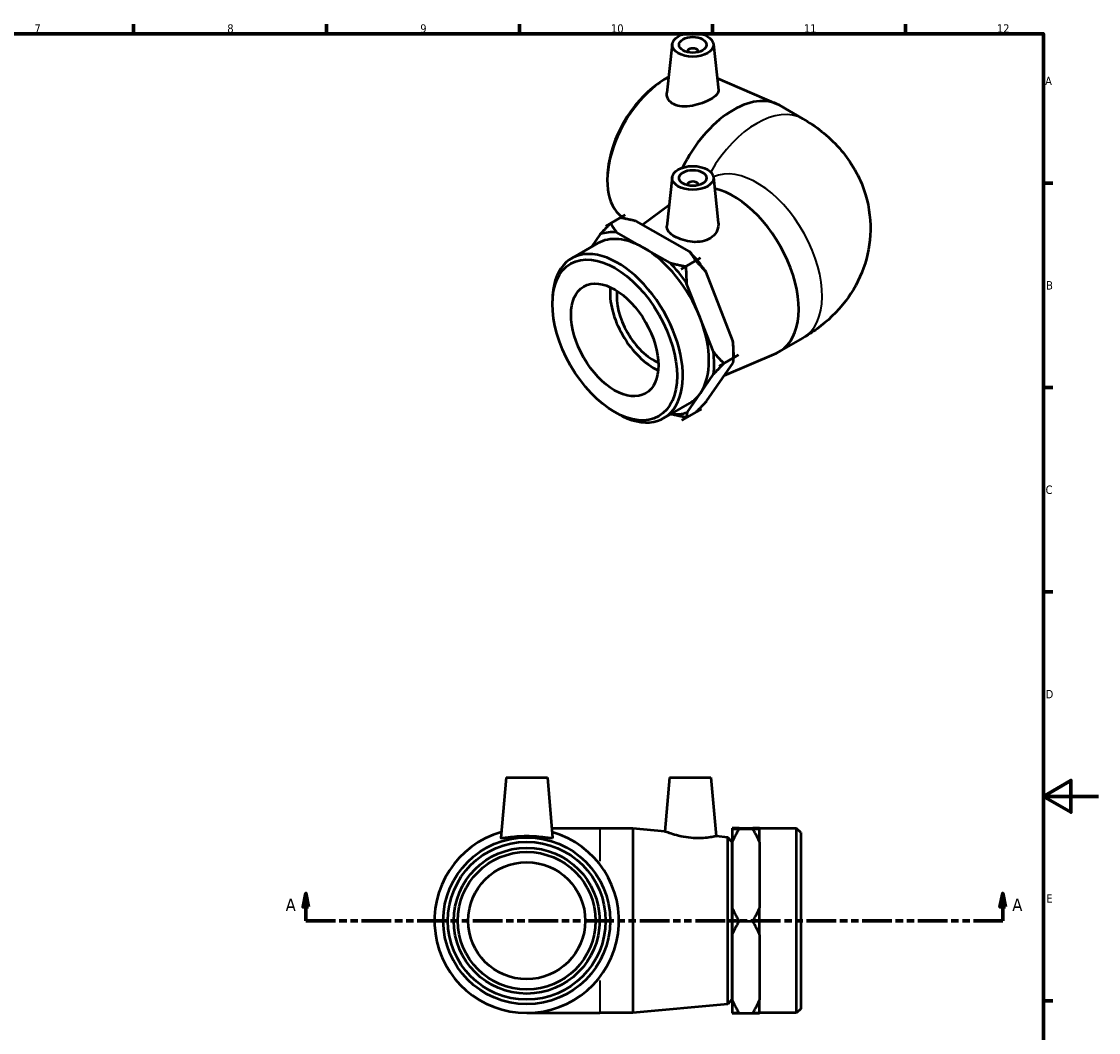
# Model space of a CAD drawing. Header units: millimetres. Extents: x -2 to 901, y -121 to 613.
# Tile 4 of 4: x 450 to 841, y 211 to 578. Entities that reach past the tile are written whole.
import ezdxf

# ---------------------------------------------------------------- set-up
doc = ezdxf.new("R2010")
doc.units = ezdxf.units.MM
doc.linetypes.add('DOUBLE_DASH_CHAIN', pattern=[1.2403, 0.6614, -0.0827, 0.1654, -0.0827, 0.1654, -0.0827])
for name, color, linetype, lineweight in [('Border (ANSI)', 7, 'Continuous', 70), ('Section Line (ANSI)', 7, 'DOUBLE_DASH_CHAIN', 70), ('Visible (ANSI)', 7, 'Continuous', 50), ('Visible Narrow (ANSI)', 7, 'Continuous', 35)]:
    doc.layers.add(name, color=color, linetype=linetype, lineweight=lineweight)
doc.styles.add('Label Text (ANSI)', font='tahoma.ttf')
doc.styles.add('Note Text (ANSI)', font='tahoma.ttf')

# ---------------------------------------------------------------- blocks, each defined once
blk = doc.blocks.new('Borders Default Border')
at = {"layer": 'Border (ANSI)'}
for p, q in [((490.58, 574), (490.58, 577.45)), ((560.67, 574), (560.67, 577.45)), ((630.75, 574), (630.75, 577.45)), ((700.83, 574), (700.83, 577.45)), ((770.92, 574), (770.92, 577.45)), ((821, 519.75), (824.45, 519.75)), ((821, 445.5), (824.45, 445.5)), ((821, 371.25), (824.45, 371.25)), ((821, 222.75), (824.45, 222.75))]:
    blk.add_line(p, q, dxfattribs=at)
at = {"layer": 'Border (ANSI)', "flags": 128}
for points in [[(20, 20), (20, 574), (821, 574), (821, 20), (20, 20)], [(841, 297), (821, 297), (831, 302.77), (831, 291.23), (821, 297)]]:
    blk.add_lwpolyline(points, dxfattribs=at)
at = {"layer": 'Border (ANSI)', "color": 230, "true_color": 0xff0080, "attachment_point": 7, "style": 'Note Text (ANSI)'}
for s, insert, char_height in [('7', (454.6, 574.4), 3.05), ('8', (524.63, 574.33), 3.05), ('9', (594.7, 574.34), 3.05), ('10', (663.96, 574.34), 3.048), ('11', (734.04, 574.4), 3.048), ('12', (804.13, 574.4), 3.048), ('A', (821.63, 555.35), 3.05), ('B', (821.99, 481.1), 3.05), ('C', (821.8, 406.8), 3.05), ('D', (821.81, 332.6), 3.05), ('E', (822.05, 258.35), 3.05)]:
    blk.add_mtext(s, dxfattribs=dict(at, insert=insert, char_height=char_height))
blk = doc.blocks.new('2dTransSection0')
at = {"layer": 'Section Line (ANSI)', "linetype": 'Continuous'}
for p, q in [((553.18, 261.83), (552.18, 256.83)), ((553.18, 256.83), (553.18, 261.83)), ((554.18, 256.83), (553.18, 261.83)), ((806.22, 261.83), (805.22, 256.83)), ((806.22, 256.83), (806.22, 261.83)), ((807.22, 256.83), (806.22, 261.83)), ((552.18, 256.83), (554.18, 256.83)), ((553.18, 251.83), (553.18, 256.83)), ((805.22, 256.83), (807.22, 256.83)), ((806.22, 251.83), (806.22, 256.83)), ((553.18, 251.83), (563.78, 251.83)), ((795.62, 251.83), (806.22, 251.83))]:
    blk.add_line(p, q, dxfattribs=at)
at = {"layer": 'Section Line (ANSI)', "linetype": 'DOUBLE_DASH_CHAIN', "ltscale": 16.288881}
blk.add_line((553.18, 251.83), (806.22, 251.83), dxfattribs=at)
at = {"layer": 'Section Line (ANSI)', "linetype": 'Continuous', "flags": 128}
for points in [[(554.18, 256.83), (553.18, 261.83), (552.18, 256.83), (554.18, 256.83)], [(807.22, 256.83), (806.22, 261.83), (805.22, 256.83), (807.22, 256.83)]]:
    blk.add_lwpolyline(points, dxfattribs=at)
at = {"layer": 'Section Line (ANSI)'}
for points in [[(554.18, 256.83), (553.18, 261.83), (552.18, 256.83), (554.18, 256.83)], [(807.22, 256.83), (806.22, 261.83), (805.22, 256.83), (807.22, 256.83)]]:
    blk.add_solid(points, dxfattribs=at)
at = {"layer": 'Section Line (ANSI)', "char_height": 4.57, "attachment_point": 7, "style": 'Label Text (ANSI)'}
for insert in [(545.82, 255.33), (809.69, 255.33)]:
    blk.add_mtext('A', dxfattribs=dict(at, insert=insert))

msp = doc.modelspace()

# ---------------------------------------------------------------- linework, layer by layer
at = {"layer": 'Visible (ANSI)'}
for p, q in [((686.195, 570.275), (684.297, 552.574)), ((691.681, 567.557), (691.681, 567.37)), ((695.681, 567.557), (695.681, 567.37)), ((701.167, 570.275), (702.969, 553.467)), ((680.837, 555.686), (681.769, 556.339)), ((702.491, 557.92), (724.034, 548.591)), ((725.177, 548.017), (733.662, 543.131)), ((662.853, 524.456), (662.756, 523.323)), ((686.195, 521.901), (684.288, 504.115)), ((701.167, 521.901), (702.947, 505.294)), ((691.681, 519.182), (691.681, 518.995)), ((695.681, 519.182), (695.681, 518.995)), ((675.353, 504.645), (685.119, 511.86)), ((669.146, 508.186), (662.075, 504.114)), ((662.076, 504.113), (663.843, 505.131)), ((667.379, 507.167), (669.147, 508.185)), ((667.977, 507.422), (668.66, 506.918)), ((669.147, 508.185), (669.146, 508.186)), ((692.489, 494.869), (673.156, 505.898)), ((660.086, 501.233), (656.878, 496.586)), ((662.076, 504.113), (662.075, 504.114)), ((662.075, 504.114), (662.075, 504.113)), ((675.751, 496.312), (666.085, 501.826)), ((649.669, 492.435), (659.144, 497.891)), ((685.418, 490.797), (675.751, 496.312)), ((696.498, 492.582), (689.427, 488.51)), ((691.195, 489.528), (689.427, 488.51)), ((689.428, 488.509), (691.195, 489.527)), ((696.498, 492.582), (694.73, 491.564)), ((694.731, 491.563), (696.499, 492.581)), ((696.499, 492.581), (696.498, 492.582)), ((696.498, 492.582), (696.498, 492.582)), ((689.428, 488.509), (689.427, 488.51)), ((689.427, 488.51), (689.427, 488.51)), ((708.264, 462.497), (698.519, 487.414)), ((696.321, 470.884), (691.448, 483.342)), ((642.699, 475.824), (642.699, 477.045)), ((701.193, 458.425), (696.321, 470.884)), ((725.177, 458.602), (733.662, 463.488)), ((705.11, 449.832), (724.034, 458.028)), ((708.517, 458.199), (708.517, 456.312)), ((698.708, 440.56), (708.297, 454.449)), ((710.285, 457.329), (703.214, 453.257)), ((704.982, 454.276), (703.214, 453.258)), ((703.214, 453.257), (704.982, 454.275)), ((710.285, 457.33), (708.517, 456.312)), ((708.517, 456.311), (710.285, 457.329)), ((708.517, 456.311), (708.517, 456.247)), ((710.285, 457.329), (710.285, 457.33)), ((710.285, 457.329), (710.285, 457.329)), ((696.431, 443.432), (701.226, 450.377)), ((703.214, 453.257), (703.214, 453.258)), ((703.214, 453.257), (703.214, 453.257)), ((691.637, 436.488), (696.431, 443.432)), ((683.104, 434.374), (692.579, 439.83)), ((665.238, 436.682), (666.295, 436.069)), ((689.648, 433.608), (691.416, 434.626)), ((696.72, 437.68), (689.649, 433.608)), ((691.417, 434.626), (689.649, 433.608)), ((696.72, 437.68), (694.952, 436.662)), ((694.953, 436.663), (696.719, 437.68)), ((696.72, 437.68), (696.72, 437.68)), ((689.648, 433.608), (689.649, 433.608)), ((689.649, 433.608), (689.649, 433.608)), ((625.863, 303.826), (623.948, 281.944)), ((625.863, 303.826), (640.863, 303.826)), ((640.863, 303.826), (642.777, 281.944)), ((685.263, 303.826), (683.549, 284.239)), ((685.263, 303.826), (700.263, 303.826)), ((700.263, 303.826), (702.128, 282.51)), ((659.863, 285.326), (642.481, 285.326)), ((671.863, 285.326), (659.863, 285.326)), ((671.863, 285.326), (671.863, 218.326)), ((683.549, 284.239), (671.863, 285.326)), ((706.369, 282.115), (702.128, 282.51)), ((706.369, 221.537), (706.369, 282.115)), ((707.863, 280.476), (706.369, 282.115)), ((707.963, 285.416), (710.463, 285.416)), ((707.963, 285.415), (707.963, 285.416)), ((710.386, 285.415), (707.963, 285.415)), ((707.963, 285.39), (707.963, 285.262)), ((707.963, 285.262), (707.963, 285.235)), ((707.963, 285.235), (710.463, 285.235)), ((707.963, 285.235), (707.963, 280.312)), ((707.963, 285.235), (717.963, 285.235)), ((707.963, 285.235), (707.963, 285.235)), ((710.463, 285.416), (715.463, 285.416)), ((715.463, 285.416), (717.963, 285.416)), ((715.463, 285.235), (717.963, 285.235)), ((717.963, 285.415), (715.54, 285.415)), ((717.963, 285.416), (717.963, 285.415)), ((717.963, 285.39), (717.963, 285.326)), ((717.963, 285.326), (717.963, 285.262)), ((731.363, 285.326), (717.963, 285.326)), ((717.963, 285.235), (717.963, 285.262)), ((717.963, 280.312), (717.963, 285.235)), ((717.963, 285.235), (717.963, 285.235)), ((731.363, 218.326), (731.363, 285.326)), ((732.863, 283.826), (731.363, 285.326)), ((732.863, 283.826), (732.863, 219.826)), ((707.863, 280.476), (707.863, 223.176)), ((707.963, 280.312), (707.963, 256.569)), ((717.963, 280.312), (717.963, 268.44)), ((707.963, 276.826), (707.863, 276.826)), ((717.963, 268.44), (717.963, 256.569)), ((707.963, 256.569), (707.963, 251.646)), ((717.963, 251.646), (717.963, 256.569)), ((710.463, 251.646), (707.963, 251.646)), ((707.963, 251.646), (717.963, 251.646)), ((707.963, 251.646), (707.963, 251.645)), ((707.963, 251.646), (707.963, 251.646)), ((707.963, 251.645), (707.963, 246.748)), ((707.963, 251.645), (710.463, 251.645)), ((717.963, 251.646), (715.463, 251.646)), ((715.463, 251.645), (717.963, 251.645)), ((717.963, 251.646), (717.963, 251.646)), ((717.963, 251.646), (717.963, 251.645)), ((717.963, 246.748), (717.963, 251.645)), ((707.963, 246.748), (707.963, 223.134)), ((717.963, 246.748), (717.963, 234.941)), ((717.963, 234.941), (717.963, 223.134)), ((707.863, 223.176), (706.369, 221.537)), ((707.963, 226.826), (707.863, 226.826)), ((707.963, 223.134), (707.963, 218.263)), ((717.963, 218.263), (717.963, 223.134)), ((706.369, 221.537), (671.863, 218.326)), ((732.863, 219.826), (731.363, 218.326)), ((633.363, 218.326), (659.863, 218.326)), ((671.863, 218.326), (659.863, 218.326)), ((710.463, 218.237), (707.963, 218.237)), ((707.963, 218.237), (707.963, 218.236)), ((707.963, 218.236), (717.963, 218.236)), ((717.963, 218.237), (715.463, 218.237)), ((731.363, 218.326), (717.963, 218.326)), ((717.963, 218.237), (717.963, 218.236))]:
    msp.add_line(p, q, dxfattribs=at)
for radius in [30.289, 28.65, 26.5, 25, 21.25]:
    msp.add_circle((633.363, 251.826), radius, dxfattribs=at)
msp.add_arc((633.363, 251.826), 33.5, 105.99676, 74.00324, dxfattribs=at)
for centre, major_axis, ratio in [((693.681, 570.009), (-7.5, 0), 0.5758617), ((693.681, 570.009), (-5, 0), 0.5758617), ((693.681, 521.634), (-7.5, 0), 0.5758617), ((693.681, 521.634), (-5, 0), 0.5758617), ((665.326, 462.793), (-15.969, 27.731), 0.5780931), ((665.326, 462.793), (-11.19, 19.431), 0.5780931)]:
    msp.add_ellipse(centre, major_axis=major_axis, ratio=ratio, dxfattribs=at)
for centre, major_axis, ratio, start_param, end_param in [((693.681, 567.557), (-2, 0), 0.5758617, 2.9729035, 6.4518745), ((684.06, 533.037), (-15.115, -26.248), 0.5780931, 3.8854451, 6.2123918), ((683.004, 533.645), (-14.297, -24.828), 0.5780931, 4.0322113, 5.3925667), ((708.459, 518.986), (16.718, 29.031), 0.5780931, 0, 1.6818578), ((693.681, 519.182), (2, 0), 0.5758617, 6.1144961, 9.5934671), ((708.459, 487.632), (16.718, -29.031), 0.5780931, 6.2172101, 8.9347945), ((684.06, 533.037), (-15.115, -26.248), 0.5780931, 6.2124284, 6.2172101), ((675.862, 468.861), (-18.056, 31.355), 0.5780931, 5.8918451, 6.1641322), ((675.862, 468.861), (-19.304, 33.521), 0.5780931, 6.0279698, 6.0280076), ((675.862, 468.861), (-16.718, 29.031), 0.5780931, 5.5043899, 6.2831853), ((666.387, 463.404), (16.718, -29.031), 0.5780931, 5.4958534, 10.2121098), ((675.862, 468.861), (-16.718, 29.031), 0.5780931, 4.4571924, 5.5043899), ((682.933, 472.933), (18.056, -31.355), 0.5780931, 1.8582737, 1.975342), ((675.862, 468.861), (-18.056, 31.355), 0.5780931, 4.8446476, 5.1169347), ((682.933, 472.933), (18.056, -31.355), 0.5780931, 1.7030549, 1.8582331), ((675.862, 468.861), (19.304, -33.521), 0.5780931, 1.8391796, 1.8392174), ((679.468, 470.937), (-11.19, 19.431), 0.5780931, 0.680904, 2.4606886), ((679.468, 470.937), (-9.482, 16.465), 0.5780931, 0.6569835, 2.4846092), ((675.862, 468.861), (16.718, -29.031), 0.5780931, 0.2684022, 1.3155997), ((682.933, 472.933), (18.056, -31.355), 0.5780931, 0.7873319, 0.9281445), ((675.862, 468.861), (-18.056, 31.355), 0.5780931, 3.79745, 4.0697371), ((675.862, 468.861), (19.304, -33.521), 0.5780931, 0.7919821, 0.7920198), ((675.862, 468.861), (16.718, -29.031), 0.5780931, 0, 0.2684022), ((675.862, 468.861), (18.056, -31.355), 0.5780931, 5.8957301, 6.1641322), ((677.63, 469.879), (19.304, -33.521), 0.5780931, 6.0279698, 6.0280076), ((682.933, 472.933), (19.304, -33.521), 0.5780931, 6.0279698, 6.0280076), ((675.862, 468.861), (19.304, -33.521), 0.5780931, 6.0279698, 6.0280076)]:
    msp.add_ellipse(centre, major_axis=major_axis, ratio=ratio, start_param=start_param, end_param=end_param, dxfattribs=at)
for points, knots in [([(686.79, 548.398), (686.001, 548.795), (685.325, 549.371), (684.451, 550.742), (684.252, 551.532), (684.28, 552.376), (684.287, 552.475), (684.298, 552.574)], [0, 0, 0, 0, 0.34562351, 0.34562351, 0.69124702, 0.69124702, 0.73665467, 0.73665467, 0.73665467, 0.73665467]), ([(702.968, 553.467), (702.974, 553.413), (702.977, 553.359), (702.976, 552.839), (702.74, 552.323), (701.776, 551.271), (701.045, 550.733), (699.347, 549.755), (698.276, 549.256), (695.947, 548.411), (694.689, 548.067), (692.318, 547.643), (691.043, 547.539), (688.699, 547.703), (687.629, 547.976), (686.79, 548.398)], [3.4683816, 3.4683816, 3.4683816, 3.4683816, 3.5098853, 3.5098853, 3.8701976, 3.8701976, 4.23051, 4.23051, 4.5908223, 4.5908223, 4.9511347, 4.9511347, 5.3188799, 5.3188799, 5.6866251, 5.6866251, 5.6866251, 5.6866251]), ([(733.662, 543.131), (738.254, 540.486), (742.795, 537.084), (750.496, 528.38), (753.755, 523.3), (757.426, 512.71), (758.29, 507.631), (758.116, 497.858), (757.22, 493.202), (754.101, 484.447), (751.808, 480.431), (746.072, 472.84), (742.503, 469.541), (737.142, 465.611), (735.409, 464.494), (733.662, 463.488)], [4.712389, 4.712389, 4.712389, 4.712389, 5.0265482, 5.0265482, 5.3007547, 5.3007547, 5.5079913, 5.5079913, 5.7001604, 5.7001604, 5.9082189, 5.9082189, 6.1636869, 6.1636869, 6.2831853, 6.2831853, 6.2831853, 6.2831853]), ([(702.946, 505.294), (702.967, 505.108), (702.977, 504.923), (702.979, 503.837), (702.737, 502.861), (701.742, 501.101), (700.986, 500.322), (700.099, 499.75)], [4.87662377, 4.87662377, 4.87662377, 4.87662377, 4.95113468, 4.95113468, 5.31887991, 5.31887991, 5.68662513, 5.68662513, 5.68662513, 5.68662513]), ([(700.099, 499.75), (699.265, 499.213), (698.217, 498.796), (695.936, 498.35), (694.704, 498.317), (692.402, 498.516), (691.174, 498.763), (688.913, 499.467), (687.879, 499.922), (686.239, 500.866), (685.522, 501.419), (684.553, 502.575), (684.301, 503.181), (684.272, 503.876), (684.276, 503.995), (684.289, 504.115)], [0, 0, 0, 0, 0.3456235, 0.3456235, 0.691247, 0.691247, 1.0392222, 1.0392222, 1.3871974, 1.3871974, 1.7351726, 1.7351726, 2.0831478, 2.0831478, 2.1529321, 2.1529321, 2.1529321, 2.1529321]), ([(642.774, 281.913), (642.742, 281.811), (642.479, 281.777), (641.484, 281.847), (640.753, 281.946), (639.091, 282.155), (638.044, 282.279), (635.76, 282.458), (634.523, 282.51), (632.203, 282.51), (630.965, 282.458), (628.681, 282.279), (627.634, 282.155), (625.972, 281.946), (625.241, 281.847), (624.247, 281.777), (623.983, 281.811), (623.949, 281.922), (623.948, 281.933), (623.949, 281.944)], [0, 0, 0, 0, 0.3456235, 0.3456235, 0.691247, 0.691247, 1.0392222, 1.0392222, 1.3871974, 1.3871974, 1.7351726, 1.7351726, 2.0831478, 2.0831478, 2.4287713, 2.4287713, 2.7743949, 2.7743949, 2.8078379, 2.8078379, 2.8078379, 2.8078379]), ([(702.128, 282.51), (702.128, 282.51), (701.903, 282.458), (700.989, 282.279), (700.3, 282.155), (698.706, 281.946), (697.695, 281.847), (695.464, 281.777), (694.245, 281.811), (691.877, 282.021), (690.586, 282.22), (688.224, 282.72), (687.152, 283.018), (685.478, 283.534), (684.755, 283.789), (683.79, 284.143), (683.549, 284.239), (683.549, 284.239)], [1.3871974, 1.3871974, 1.3871974, 1.3871974, 1.7351726, 1.7351726, 2.0831478, 2.0831478, 2.4287713, 2.4287713, 2.7743949, 2.7743949, 3.1421401, 3.1421401, 3.5098853, 3.5098853, 3.8701976, 3.8701976, 4.23051, 4.23051, 4.23051, 4.23051])]:
    msp.add_open_spline(points, degree=3, knots=knots, dxfattribs=at)
for points, weights in [([(660.086, 501.233), (661.779, 503.046), (663.842, 505.13)], [1, 1.00287937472, 1.00000136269]), ([(663.843, 505.131), (664.879, 503.353), (666.085, 501.826)], [1, 1.00288005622, 1]), ([(673.156, 505.898), (670.486, 506.582), (667.379, 507.167)], [1, 1.00288005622, 1]), ([(694.73, 491.564), (693.694, 493.342), (692.489, 494.869)], [1, 1.00288005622, 1]), ([(685.418, 490.797), (688.087, 490.114), (691.195, 489.528)], [1, 1.00288005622, 1]), ([(691.195, 489.527), (691.204, 486.261), (691.448, 483.342)], [1, 1.00288005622, 1]), ([(698.519, 487.414), (696.811, 489.49), (694.731, 491.563)], [1, 1.00288005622, 1]), ([(708.517, 456.312), (708.509, 459.578), (708.264, 462.497)], [1, 1.00288005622, 1]), ([(701.193, 458.425), (702.902, 456.349), (704.982, 454.276)], [1, 1.00288005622, 1]), ([(704.982, 454.275), (702.919, 452.19), (701.226, 450.377)], [1, 1.00288005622, 1]), ([(708.297, 454.449), (708.526, 455.419), (708.517, 456.311)], [1, 1.00288005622, 1]), ([(694.952, 436.662), (697.015, 438.746), (698.708, 440.56)], [1, 1.00288005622, 1]), ([(691.416, 434.626), (688.351, 435.203), (685.713, 435.876)], [1, 1.0028402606, 1.00007849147]), ([(691.637, 436.488), (691.408, 435.518), (691.417, 434.626)], [1, 1.00288005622, 1]), ([(710.463, 285.416), (708.998, 285.402), (707.963, 285.39)], [1, 1.00288005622, 1]), ([(707.963, 285.262), (708.998, 285.249), (710.463, 285.235)], [1, 1.00288005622, 1]), ([(710.463, 285.235), (708.998, 282.691), (707.963, 280.312)], [1, 1.00288005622, 1]), ([(717.963, 285.39), (716.928, 285.402), (715.463, 285.416)], [1, 1.00288005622, 1]), ([(715.463, 285.235), (716.928, 285.249), (717.963, 285.262)], [1, 1.00288005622, 1]), ([(717.963, 280.312), (716.928, 282.691), (715.463, 285.235)], [1, 1.00288005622, 1]), ([(707.963, 256.569), (708.998, 254.19), (710.463, 251.646)], [1, 1.00288005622, 1]), ([(715.463, 251.646), (716.928, 254.19), (717.963, 256.569)], [1, 1.00288005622, 1]), ([(710.463, 251.645), (708.998, 249.115), (707.963, 246.748)], [1, 1.00288005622, 1]), ([(717.963, 246.748), (716.928, 249.115), (715.463, 251.645)], [1, 1.00288005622, 1]), ([(707.963, 223.134), (708.998, 220.767), (710.463, 218.237)], [1, 1.00288005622, 1]), ([(715.463, 218.237), (716.928, 220.767), (717.963, 223.134)], [1, 1.00288005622, 1]), ([(710.386, 218.237), (708.971, 218.25), (707.963, 218.263)], [1.00014823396, 1.0028039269, 1]), ([(717.963, 218.263), (716.955, 218.25), (715.54, 218.237)], [1, 1.00280392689, 1.00014823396])]:
    msp.add_rational_spline(points, weights, degree=2, dxfattribs=at)
msp.add_open_spline([(642.777, 281.944), (642.778, 281.933), (642.777, 281.922), (642.774, 281.913)], degree=3, dxfattribs=at)
at = {"layer": 'Visible Narrow (ANSI)'}
for p, q in [((659.863, 285.291), (659.863, 273.507)), ((659.863, 230.145), (659.863, 218.361))]:
    msp.add_line(p, q, dxfattribs=at)
for centre, major_axis, start_param, end_param in [((716.945, 514.1), (16.718, 29.031), 0, 1.5698512), ((716.945, 492.519), (-16.718, 29.031), 3.1415927, 6.2295921)]:
    msp.add_ellipse(centre, major_axis=major_axis, ratio=0.5780931, start_param=start_param, end_param=end_param, dxfattribs=at)

# ---------------------------------------------------------------- block references
msp.add_blockref('Borders Default Border', (0, 0))
at = {"layer": 'Section Line (ANSI)'}
msp.add_blockref('2dTransSection0', (0, 0), dxfattribs=at)

doc.saveas('drawing.dxf')
